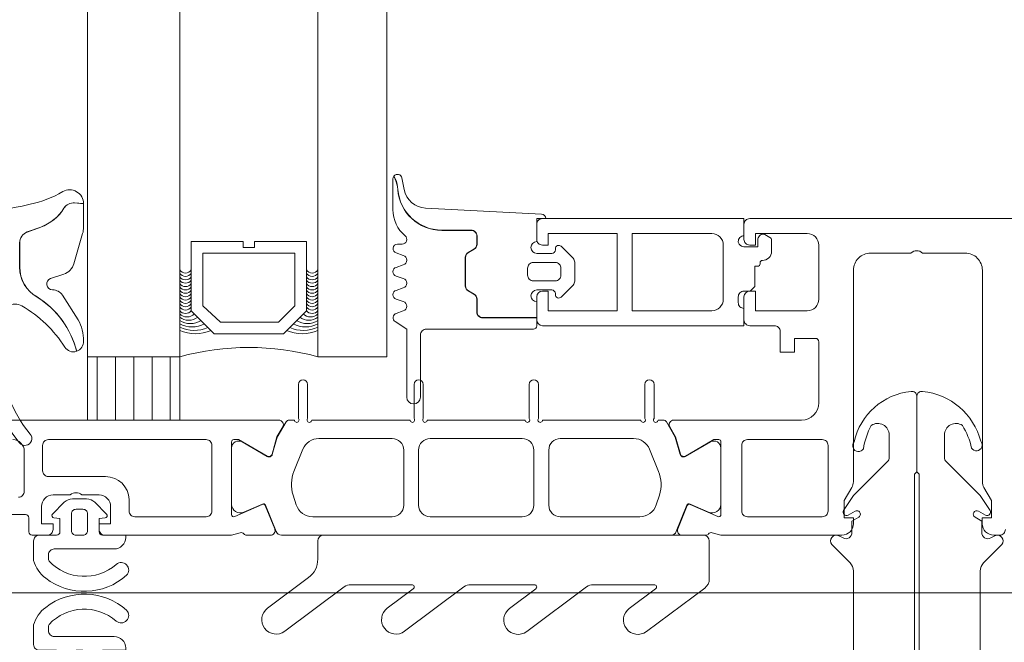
# Model space of a CAD drawing. Header units: millimetres. Extents: x 213386 to 459888, y 74252 to 208052.
# Tile 237 of 256: x 373058 to 373143, y 191803 to 191857. Entities that reach past the tile are written whole.
import ezdxf

# ---------------------------------------------------------------- set-up
doc = ezdxf.new("R2010")
doc.units = ezdxf.units.MM
doc.layers.get('Defpoints').update_dxf_attribs({"color": 255, "lineweight": 0})
doc.layers.add('FASÁDA DETAILNÍ', color=255, linetype='Continuous', lineweight=0)
doc.layers.add('NOVA', color=255, linetype='Continuous', lineweight=0)
doc.styles.add('CS-ROMANS', font='romans.shx', dxfattribs={"width": 0.75, "oblique": 5})
doc.dimstyles.new('A_KÓTA_50', dxfattribs={"dimtxt": 110, "dimasz": 2, "dimexe": 100, "dimexo": 1500, "dimgap": 40, "dimtad": 1, "dimrnd": 1, "dimdsep": 46, "dimtxsty": 'CS-ROMANS', "dimblk": 'KOT_CARA20', "dimcen": 45, "dimse1": 1, "dimse2": 1, "dimclrd": 256, "dimclre": 256, "dimclrt": 256, "dimadec": 0, "dimazin": 0, "dimtfac": 1, "dimtix": 1, "dimtmove": 2, "dimatfit": 3, "dimldrblk": 'OBLIQUE', "dimfxl": 100, "dimtolj": 1, "dimarcsym": 0})
pattern_1 = [(270, (66475.357, -20424.4212), (1.5875, -8e-16), [])]

# ---------------------------------------------------------------- blocks, each defined once
blk = doc.blocks.new('nesystémový nástavec 18')
for p, q in [((-18, 6.8), (-18, 8.8)), ((-17.5, 9.3), (-15.357, 9.3)), ((-15.356, 9.3), (0, 9.3)), ((0, 9.3), (0, 7.8)), ((-11, 8), (-17, 8)), ((-17, 8), (-17, 6.3)), ((-11, 1.3), (-11, 8)), ((-2.8, 8), (-9.7, 8)), ((-9.7, 1.3), (-9.7, 8)), ((-1.8, 2.3), (-1.8, 7)), ((-0.5, 7.3), (-0.5, 6.8)), ((-17, 6.3), (-17.5, 6.3)), ((0, 6.3), (0.547, 6.3)), ((0.547, 6.3), (0.947, 5.9)), ((0.947, 5.9), (0.947, 4.8)), ((0.947, 4.8), (0.947, 4.137)), ((0.947, 4.137), (1.197, 4.137)), ((1.397, 3.937), (1.397, 3.837)), ((1.597, 3.637), (1.596, 3.637)), ((2.396, 2.837), (2.396, 1.887)), ((-18, 0.5), (-18, 1.8)), ((-17.5, 2.3), (-17, 2.3)), ((-17, 2.3), (-17, 1.3)), ((-0.405, 2.231), (-0.5, 2.043)), ((-0.5, 2.043), (-0.5, 2)), ((1.196, 2.437), (0, 2.437)), ((1.196, 1.853), (1.196, 2.437)), ((-17, 1.3), (-11, 1.3)), ((-9.7, 1.3), (-2.8, 1.3)), ((0, 1.5), (0, 0)), ((1.798, 1.369), (1.696, 1.353)), ((2.246, 1.627), (1.798, 1.369)), ((-1.8, 0), (-17.5, 0)), ((0, 0), (-1.8, 0))]:
    blk.add_line(p, q)
for centre, radius, start, end in [((-17.5, 8.8), 0.5, 90, 180), ((-15.357, 9.8), 0.5, 270, 270.08399), ((-2.8, 7), 1, 0, 90), ((0, 7.3), 0.5, 89.99553, 180.00709), ((-17.5, 6.8), 0.5, 180.0012, 269.9988), ((0, 6.8), 0.5, 179.9949, 270.00597), ((0.747, 4.8), 0.2, 359.96561, 0.03439), ((1.197, 3.937), 0.2, 359.97072, 90.02491), ((1.597, 3.837), 0.2, 179.97371, 270.03503), ((1.596, 2.837), 0.8, 0.00648, 89.99188), ((-17.5, 1.8), 0.5, 89.99896, 180.00017), ((-2.8, 2.3), 1, 270, 0), ((0, 2), 0.5, 179.97164, 270.03273), ((0, 1.937), 0.5, 89.99745, 144.0007), ((1.696, 1.853), 0.5, 179.99915, 269.99998), ((2.096, 1.887), 0.3, 299.98153, 0.0183), ((-17.5, 0.5), 0.5, 180, 270.00001)]:
    blk.add_arc(centre, radius, start, end)
blk = doc.blocks.new('284336')
for points in [[(-0.7, -9.6), (-10, -9.6, 0.414511), (-10.51, -10.11), (-10.51, -15.51, -1), (-11.69, -15.51), (-11.69, -9.605), (-12.695, -8.948, -0.668884), (-12.6, -8.233), (-11.993, -8.006, 0.766384), (-11.993, -7.214), (-12.6, -6.987, -0.76831), (-12.6, -6.233), (-11.993, -6.006, 0.766384), (-11.993, -5.214), (-12.6, -4.987, -0.76831), (-12.6, -4.233), (-11.993, -4.006, 0.766384), (-11.993, -3.214), (-12.6, -2.987, -0.877523), (-12.5, -2.22), (-12.1, -2.22, 0.698129), (-11.835, -1.497, -0.220231), (-12.89, 0.782), (-12.89, 3.454, -0.157143), (-12.817, 3.682), (-12.688, 3.424, -0.067482), (-12.476, 2.53, 0.393136), (-8.659, -1.02), (-6.1, -1.02, -0.414214), (-5.61, -1.51), (-5.61, -2.221, -0.267949), (-5.855, -2.646), (-6.355, -2.934, 0.267949), (-6.61, -3.376), (-6.61, -5.844, 0.267949), (-6.355, -6.286), (-5.855, -6.574, -0.267949), (-5.61, -6.999), (-5.61, -8.11, 0.414215), (-5.1, -8.62), (-0.41, -8.62), (-0.41, -9.31, -0.414212), (-0.7, -9.6)], [(-0.41, 0), (-0.41, -2, 0.990243), (-0.4, -3.02), (0.9, -3.02, 0.414214), (1.21, -2.71), (1.21, -2.61, -0.668123), (1.705, -2.405), (2.746, -3.445, -0.199004), (2.89, -3.792), (2.89, -5.428, -0.199038), (2.746, -5.775), (1.705, -6.815, -0.668191), (1.21, -6.61), (1.21, -6.51, 0.414214), (0.9, -6.2), (-0.4, -6.2, 0.990269), (-0.41, -7.22), (-0.41, -8.6), (-5.1, -8.6, -0.414215), (-5.59, -8.11), (-5.59, -6.999, 0.267949), (-5.845, -6.557), (-6.345, -6.268, -0.267949), (-6.59, -5.844), (-6.59, -3.376, -0.267949), (-6.345, -2.952), (-5.845, -2.663, 0.267949), (-5.59, -2.221), (-5.59, -1.51, 0.414214), (-6.1, -1), (-8.659, -1, -0.393156), (-12.456, 2.532, 0.067572), (-12.669, 3.432), (-12.803, 3.7, -0.637545), (-12.117, 3.529), (-11.923, 2.531, 0.344315), (-10.055, 0.907), (0, 0.38, -0.406913), (0.39, 0), (-0.41, 0)], [(1.7, -4.31, 0.414235), (1.2, -3.81), (-0.7, -3.81, 0.414214), (-1.2, -4.31), (-1.2, -4.91, 0.414214), (-0.7, -5.41), (1.2, -5.41, 0.414235), (1.7, -4.91), (1.7, -4.31)]]:
    blk.add_lwpolyline(points, format="xyb", close=True)
blk = doc.blocks.new('284325')
for points in [[(0.836, -5.231, -0.560316), (0.937, -4.729), (1.943, -4.363, 0.3153), (2.14, -4.081), (2.14, -1.886, 0.451558), (1.802, -1.588), (0.905, -1.702, -0.399586), (0.568, -1.462), (0.297, -0.069, -0.415977), (0.528, 0.288, 0.024107), (6.149, 1.242, 0.076636), (8.992, 2.341, -0.577615), (10.79, 1.299), (10.015, 1.369, 0.283171), (9.078, 0.899, -0.168429), (7.068, -0.736), (5.898, -1.161, 0.315302), (5.24, -2.101), (5.24, -4.21, 0.269719), (6.757, -6.818, -0.194797), (10.185, -11.528, -0.342663), (9.166, -11.166, 0.119207), (5.433, -7.586, 0.578571), (3.63, -8.623), (3.629, -11.77, 0.176415), (6.159, -18.716, -1), (5.24, -19.487, -0.176415), (2.43, -11.771), (2.43, -8.891, 0.208286), (0.836, -5.231)], [(8.954, -6.65), (10.325, -8.78, -0.134555), (10.789, -10.631, -0.339795), (10.194, -11.525, 0.194788), (6.762, -6.809, -0.269736), (5.25, -4.21), (5.25, -2.101, -0.315302), (5.901, -1.171), (7.071, -0.745, 0.168429), (9.086, 0.894, -0.283167), (10.014, 1.359), (10.79, 1.289), (10.791, -0.743, -0.070852), (10.712, -1.302), (9.95, -3.927, -0.241839), (9.08, -4.826), (7.933, -5.215, 0.836024), (8.08, -6.191), (8.112, -6.191, -0.255349), (8.954, -6.65)]]:
    blk.add_lwpolyline(points, format="xyb", close=True)
blk = doc.blocks.new('244748_a')
blk.add_lwpolyline([(8.317, -1.695, 0.082248), (6.343, -0.896, -1.09695), (6.943, -0.101, -0.315353), (11.26, -5.152, -0.480529), (10.87, -5.64), (4.269, -5.64), (4.079, -5.45), (-16.527, -5.45), (-16.717, -5.64), (-20.426, -5.64, 0.574019), (-21.926, -4.784), (-22.99, -5.403, 0.524827), (-22.99, -5.897), (-21.926, -6.516, 0.574021), (-20.426, -5.66), (-16.717, -5.66), (-16.527, -5.85), (4.079, -5.85), (4.269, -5.66), (10.87, -5.66, -0.480529), (11.26, -6.148, -0.326229), (6.881, -11.091, -1.09695), (6.281, -10.297, 0.081457), (8.317, -9.605, 0.599203), (7.485, -8.05), (5.524, -8.05, 0.198965), (5.171, -8.197), (2.217, -11.15), (0.929, -12.01, -0.738038), (0.509, -11.62), (0.866, -11, 1), (0.346, -10.7), (0, -11.3), (-0.979, -11.3, 0.619205), (-1.45, -12.061), (-1.275, -12.426, -0.808139), (-2.038, -13.038), (-3.632, -11.444, 0.198906), (-4.339, -11.151), (-14.987, -11.15, -0.198936), (-16.755, -10.418), (-18.976, -8.197, 0.198942), (-19.33, -8.05), (-20.666, -8.05, 0.500217), (-21.094, -8.731, 0.122037), (-18.497, -10.274, -1.093735), (-19.1, -11.066, -0.240768), (-23.705, -6.07, -0.106226), (-23.705, -5.23, -0.256232), (-19.005, -0.132, -1.093735), (-18.402, -0.924, 0.116856), (-21.094, -2.569, 0.500217), (-20.666, -3.25), (-19.33, -3.25, 0.198942), (-18.976, -3.104), (-16.755, -0.882, -0.198936), (-14.987, -0.149), (-4.339, -0.149, 0.198907), (-3.632, 0.144), (-2.038, 1.738, -0.808139), (-1.275, 1.126), (-1.45, 0.761, 0.619205), (-0.979, 0), (0, 0), (0.346, -0.6, 1), (0.866, -0.3), (0.509, 0.32, -0.738038), (0.929, 0.71), (2.217, -0.15), (5.171, -3.104, 0.198965), (5.524, -3.25), (7.485, -3.25, 0.599203)], format="xyb", close=True)
blk = doc.blocks.new('288126')
for points in [[(-16.5, 0), (16.5, 0)], [(-17, -2.085), (-17, -0.5)], [(17, -0.5), (17, -3.798)], [(-21.362, -6.34), (-17.805, -3.688)], [(-14.709, -4.498), (-19.868, -8.344)], [(-8.828, -4.3), (-14.111, -4.3)], [(-10.962, -6.34), (-8.709, -4.66)], [(-4.309, -4.498), (-9.468, -8.344)], [(1.814, -4.3), (-3.711, -4.3)], [(-0.35, -6.363), (1.934, -4.66)], [(6.334, -4.498), (1.144, -8.368)], [(12.214, -4.3), (6.932, -4.3)], [(10.05, -6.363), (12.334, -4.66)], [(16.598, -4.6), (11.544, -8.368)]]:
    blk.add_lwpolyline(points)
for centre, radius, start, end in [((16.5, -0.5), 0.5, 0, 90), ((-16.5, -0.5), 0.5, 90, 180), ((16, -3.798), 1, 306.70591, 0), ((-20.615, -7.342), 1.25, 126.70591, 306.70591), ((-10.215, -7.342), 1.25, 126.70591, 306.70591), ((0.397, -7.366), 1.25, 126.70591, 306.70591), ((10.797, -7.366), 1.25, 126.70591, 306.70591)]:
    blk.add_arc(centre, radius, start, end)
at = {"extrusion": (0, 0, -1)}
for centre, radius, start, end in [((19, -2.085), 2, 180, 233.29409), ((14.111, -5.3), 1, 53.29409, 90), ((8.828, -4.5), 0.2, 90, 233.29409), ((3.711, -5.3), 1, 53.29409, 90), ((-1.814, -4.5), 0.2, 90, 233.29409), ((-6.932, -5.3), 1, 53.29409, 90), ((-12.214, -4.5), 0.2, 90, 233.29409)]:
    blk.add_arc(centre, radius, start, end, dxfattribs=at)
blk = doc.blocks.new('246426')
for points in [[(-1.84, 0.643), (-2.861, -0.378, 0.198926), (-3.154, -1.085), (-3.154, -2.312, 0.198926), (-2.861, -3.019), (-1.84, -4.04, 0.637051), (-1.5, -3.916), (-1.454, -3.398), (-0.301, -3.398, -0.41484), (-0.001, -3.699), (-0.004, -5.19, 0.414232), (0.496, -5.69), (2.145, -5.69, 0.071862), (2.201, -5.682, 0.157876), (3.727, -4.638, 0.360336), (3.48, 2.389, 0.964062), (2.537, 1.485, -0.403385), (2.251, -4.337, -0.190964), (2.114, -4.391), (1.696, -4.391, -0.414214), (1.196, -3.891), (1.196, 1.31, 0.414201), (0.196, 2.31), (-0.004, 2.31), (-0.004, 0.302, -0.414214), (-0.304, 0.002), (-1.454, 0.002), (-1.5, 0.519, 0.637051), (-1.84, 0.643)], [(-2.254, -1.398, -0.414214), (-1.854, -0.998), (-0.404, -0.998, -0.414214), (-0.004, -1.398), (-0.004, -1.998, -0.414214), (-0.404, -2.398), (-1.854, -2.398, -0.414214), (-2.254, -1.998), (-2.254, -1.398)]]:
    blk.add_lwpolyline(points, format="xyb", close=True)
blk = doc.blocks.new('A$C29162560')
at = {"layer": 'FASÁDA DETAILNÍ'}
h = blk.add_hatch(dxfattribs=at)
h.set_pattern_fill('ANSI31', color=256, scale=0.5, angle=585)
h.set_pattern_definition(pattern_1)
h.paths.add_polyline_path([(-905, -10110), (-905, -10104.5), (-913, -10104.5), (-913, -10110)])
h = blk.add_hatch(dxfattribs=at)
h.set_pattern_fill('ANSI31', color=256, scale=0.5, angle=585)
h.set_pattern_definition(pattern_1)
h.paths.add_polyline_path([(-905, -10110), (-905, -10104.5), (-913, -10104.5), (-913, -10110)])
for p, q in [((-913, -10104.5), (-913, -9695.5)), ((-913, -10104.5), (-913, -9695.5)), ((-905, -9695.5), (-905, -10104.5)), ((-905, -9695.5), (-905, -10104.5)), ((-893, -10104.5), (-893, -9695.5)), ((-893, -10104.5), (-893, -9695.5)), ((-887, -9695.5), (-887, -10104.5)), ((-887, -9695.5), (-887, -10104.5)), ((-905, -10104.5), (-913, -10104.5)), ((-905, -10104.5), (-913, -10104.5)), ((-887, -10104.5), (-893, -10104.5)), ((-887, -10104.5), (-893, -10104.5)), ((-635.876, -10125), (-961.568, -10125)), ((-635.876, -10125), (-961.568, -10125))]:
    blk.add_line(p, q, dxfattribs=at)
for points in [[(-707, -10092.5), (-855.5, -10092.5, 0.414214), (-856, -10093), (-856, -10094.3, 0.41422), (-855.5, -10094.8), (-855, -10094.8), (-855, -10093.8), (-850.5, -10093.8, -0.414214), (-849.5, -10094.8), (-849.5, -10099.5, -0.414214), (-850.5, -10100.5), (-855, -10100.5), (-855, -10098.8), (-855.5, -10098.8, 0.414201), (-856, -10099.3), (-856, -10101.3, 0.414214), (-855.5, -10101.8), (-853.357, -10101.8, -0.414214), (-852.857, -10102.3), (-852.857, -10104.1), (-851.606, -10104.1), (-851.606, -10102.9), (-849.8, -10102.9, -0.414214), (-849.5, -10103.2), (-849.5, -10108.499, -0.414167), (-851, -10109.999), (-857.998, -10110), (-862.098, -10110, 0.57735), (-862.444, -10110.6), (-861.946, -10111.463), (-861.518, -10112.955, 0.488701), (-861.079, -10113.132), (-858.613, -10111.7), (-858.193, -10111.7, -0.432566), (-857.998, -10111.9), (-857.998, -10118.205, -0.548397), (-858.279, -10118.39), (-860.663, -10117.322, 0.425336), (-860.93, -10117.43), (-861.747, -10119.453, 0.531563), (-861.376, -10120.002), (-859.312, -10120.002, 0.231306), (-859.075, -10119.887, -0.306185), (-858.756, -10119.783), (-857.998, -10120), (-847.494, -10120, 0.414214), (-846.494, -10119), (-846.494, -10118.5), (-847.294, -10118.5), (-847.294, -10117), (-846.634, -10115.856, 0.13165), (-846.5, -10115.356), (-846.5, -10096.992, -0.414214), (-845, -10095.492), (-841.499, -10095.492, -0.399985), (-840.499, -10095.492), (-836.8, -10095.492, -0.414214), (-835.3, -10096.992), (-835.3, -10115.356, 0.13165), (-835.166, -10115.856), (-834.506, -10117), (-834.506, -10118.5), (-835.306, -10118.5), (-835.306, -10119, 0.414214), (-834.306, -10120), (-833.8, -10120, 0.414214), (-833.3, -10119.5)], [(-707, -10092.5), (-855.5, -10092.5, 0.414214), (-856, -10093), (-856, -10094.3, 0.41422), (-855.5, -10094.8), (-855, -10094.8), (-855, -10093.8), (-850.5, -10093.8, -0.414214), (-849.5, -10094.8), (-849.5, -10099.5, -0.414214), (-850.5, -10100.5), (-855, -10100.5), (-855, -10098.8), (-855.5, -10098.8, 0.414201), (-856, -10099.3), (-856, -10101.3, 0.414214), (-855.5, -10101.8), (-853.357, -10101.8, -0.414214), (-852.857, -10102.3), (-852.857, -10104.1), (-851.606, -10104.1), (-851.606, -10102.9), (-849.8, -10102.9, -0.414214), (-849.5, -10103.2), (-849.5, -10108.499, -0.414167), (-851, -10109.999), (-857.998, -10110), (-862.098, -10110, 0.57735), (-862.444, -10110.6), (-861.946, -10111.463), (-861.518, -10112.955, 0.488701), (-861.079, -10113.132), (-858.613, -10111.7), (-858.193, -10111.7, -0.432566), (-857.998, -10111.9), (-857.998, -10118.205, -0.548397), (-858.279, -10118.39), (-860.663, -10117.322, 0.425336), (-860.93, -10117.43), (-861.747, -10119.453, 0.531563), (-861.376, -10120.002), (-859.312, -10120.002, 0.231306), (-859.075, -10119.887, -0.306185), (-858.756, -10119.783), (-857.998, -10120), (-847.494, -10120, 0.414214), (-846.494, -10119), (-846.494, -10118.5), (-847.294, -10118.5), (-847.294, -10117), (-846.634, -10115.856, 0.13165), (-846.5, -10115.356), (-846.5, -10096.992, -0.414214), (-845, -10095.492), (-841.499, -10095.492, -0.399985), (-840.499, -10095.492), (-836.8, -10095.492, -0.414214), (-835.3, -10096.992), (-835.3, -10115.356, 0.13165), (-835.166, -10115.856), (-834.506, -10117), (-834.506, -10118.5), (-835.306, -10118.5), (-835.306, -10119, 0.414214), (-834.306, -10120), (-833.8, -10120, 0.414214), (-833.3, -10119.5)], [(-919, -10116.7, 0.414214), (-918.5, -10116.2), (-918.5, -10112.7, 0.414206), (-919.5, -10111.7)], [(-928.8, -10110), (-900.5, -10110), (-896.4, -10110, -0.57735), (-896.053, -10110.6), (-896.552, -10111.463), (-896.98, -10112.955, -0.488701), (-897.419, -10113.132), (-899.884, -10111.7), (-900.305, -10111.7, 0.432566), (-900.5, -10111.9), (-900.5, -10118.205, 0.548397), (-900.218, -10118.39), (-897.835, -10117.322, -0.425336), (-897.567, -10117.43), (-896.751, -10119.453, -0.531563), (-897.122, -10120.002), (-899.186, -10120.002, -0.231306), (-899.423, -10119.887, 0.306185), (-899.742, -10119.783), (-900.5, -10120), (-900.5, -10120), (-911.5, -10120, -0.414426), (-912, -10119.5), (-912, -10119.007), (-911, -10119.007), (-911, -10117.507, 0.414214), (-912, -10116.507), (-913.5, -10116.507, 0.399985), (-914.5, -10116.507), (-916, -10116.507, 0.414214), (-917, -10117.507), (-917, -10119), (-916, -10119), (-916, -10119.5, -0.414456), (-916.5, -10120), (-917.8, -10119.999, -0.413971), (-918.1, -10119.699), (-918.1, -10118.5, 0.414214), (-918.4, -10118.2), (-921.4, -10118.2)], [(-919, -10116.7, 0.414214), (-918.5, -10116.2), (-918.5, -10112.7, 0.414206), (-919.5, -10111.7)], [(-928.8, -10110), (-900.5, -10110), (-896.4, -10110, -0.57735), (-896.053, -10110.6), (-896.552, -10111.463), (-896.98, -10112.955, -0.488701), (-897.419, -10113.132), (-899.884, -10111.7), (-900.305, -10111.7, 0.432566), (-900.5, -10111.9), (-900.5, -10118.205, 0.548397), (-900.218, -10118.39), (-897.835, -10117.322, -0.425336), (-897.567, -10117.43), (-896.751, -10119.453, -0.531563), (-897.122, -10120.002), (-899.186, -10120.002, -0.231306), (-899.423, -10119.887, 0.306185), (-899.742, -10119.783), (-900.5, -10120), (-900.5, -10120), (-911.5, -10120, -0.414426), (-912, -10119.5), (-912, -10119.007), (-911, -10119.007), (-911, -10117.507, 0.414214), (-912, -10116.507), (-913.5, -10116.507, 0.399985), (-914.5, -10116.507), (-916, -10116.507, 0.414214), (-917, -10117.507), (-917, -10119), (-916, -10119), (-916, -10119.5, -0.414456), (-916.5, -10120), (-917.8, -10119.999, -0.413971), (-918.1, -10119.699), (-918.1, -10118.5, 0.414214), (-918.4, -10118.2), (-921.4, -10118.2)]]:
    blk.add_lwpolyline(points, format="xyb", dxfattribs=at)
for points in [[(-894, -10094.5), (-894, -10100.5), (-896, -10102.5), (-902, -10102.5), (-904, -10100.5), (-904, -10094.5), (-899.5, -10094.5), (-899.5, -10095), (-898.5, -10095), (-898.5, -10094.5)], [(-894, -10094.5), (-894, -10100.5), (-896, -10102.5), (-902, -10102.5), (-904, -10100.5), (-904, -10094.5), (-899.5, -10094.5), (-899.5, -10095), (-898.5, -10095), (-898.5, -10094.5)], [(-903, -10095.5), (-895, -10095.5), (-895, -10100.086), (-896.414, -10101.5), (-901.447, -10101.5), (-903, -10100.086)], [(-903, -10095.5), (-895, -10095.5), (-895, -10100.086), (-896.414, -10101.5), (-901.447, -10101.5), (-903, -10100.086)], [(-913, -10110), (-913, -10104.5), (-905, -10104.5), (-905, -10110)], [(-913, -10110), (-913, -10104.5), (-905, -10104.5), (-905, -10110)]]:
    blk.add_lwpolyline(points, close=True, dxfattribs=at)
for points in [[(-862.339, -10120), (-874.25, -10120.001), (-896.161, -10120, -0.305837), (-896.625, -10119.687), (-897.547, -10117.4, 0.425336), (-897.815, -10117.292), (-899.433, -10118.009, -0.543753), (-900.49, -10117.324), (-900.49, -10112.42, -0.578182), (-899.589, -10111.901), (-897.397, -10113.162, 0.488505), (-896.958, -10112.986), (-896.524, -10111.471), (-895.761, -10110.15, -0.282478), (-895.485, -10110.001), (-895.04, -10110.001, 1.447009), (-894.69, -10109.869), (-894.69, -10106.901, -1), (-893.89, -10106.901), (-893.89, -10109.869, 1.447009), (-893.539, -10110.001), (-885, -10110.001, 1.447009), (-884.65, -10109.869), (-884.65, -10106.901, -1), (-883.85, -10106.901), (-883.85, -10109.869, 1.447009), (-883.499, -10110.001), (-875, -10110.001, 1.447009), (-874.65, -10109.869), (-874.65, -10106.901, -1), (-873.85, -10106.901), (-873.85, -10109.869, 1.447009), (-873.499, -10110.001), (-864.96, -10110.001, 1.447009), (-864.61, -10109.869), (-864.61, -10106.901, -1), (-863.81, -10106.901), (-863.81, -10109.869, 1.447009), (-863.459, -10110.001), (-863.015, -10110.001, -0.282478), (-862.739, -10110.15), (-861.976, -10111.471), (-861.542, -10112.986, 0.488505), (-861.103, -10113.162), (-858.911, -10111.901, -0.578182), (-858.01, -10112.42), (-858.01, -10117.324, -0.543753), (-859.067, -10118.009), (-860.685, -10117.292, 0.425336), (-860.952, -10117.4), (-861.875, -10119.687, -0.305837), (-862.339, -10120)], [(-862.339, -10120), (-874.25, -10120.001), (-896.161, -10120, -0.305837), (-896.625, -10119.687), (-897.547, -10117.4, 0.425336), (-897.815, -10117.292), (-899.433, -10118.009, -0.543753), (-900.49, -10117.324), (-900.49, -10112.42, -0.578182), (-899.589, -10111.901), (-897.397, -10113.162, 0.488505), (-896.958, -10112.986), (-896.524, -10111.471), (-895.761, -10110.15, -0.282478), (-895.485, -10110.001), (-895.04, -10110.001, 1.447009), (-894.69, -10109.869), (-894.69, -10106.901, -1), (-893.89, -10106.901), (-893.89, -10109.869, 1.447009), (-893.539, -10110.001), (-885, -10110.001, 1.447009), (-884.65, -10109.869), (-884.65, -10106.901, -1), (-883.85, -10106.901), (-883.85, -10109.869, 1.447009), (-883.499, -10110.001), (-875, -10110.001, 1.447009), (-874.65, -10109.869), (-874.65, -10106.901, -1), (-873.85, -10106.901), (-873.85, -10109.869, 1.447009), (-873.499, -10110.001), (-864.96, -10110.001, 1.447009), (-864.61, -10109.869), (-864.61, -10106.901, -1), (-863.81, -10106.901), (-863.81, -10109.869, 1.447009), (-863.459, -10110.001), (-863.015, -10110.001, -0.282478), (-862.739, -10110.15), (-861.976, -10111.471), (-861.542, -10112.986, 0.488505), (-861.103, -10113.162), (-858.911, -10111.901, -0.578182), (-858.01, -10112.42), (-858.01, -10117.324, -0.543753), (-859.067, -10118.009), (-860.685, -10117.292, 0.425336), (-860.952, -10117.4), (-861.875, -10119.687, -0.305837), (-862.339, -10120)], [(-902.7, -10111.7), (-916.4, -10111.7, 0.414214), (-916.9, -10112.2), (-916.9, -10114.407, 0.414214), (-916.4, -10114.907), (-911.43, -10114.907, -0.411139), (-909.4, -10116.907), (-909.4, -10117.9, 0.414214), (-908.9, -10118.4), (-902.7, -10118.4, 0.414214), (-902.2, -10117.9), (-902.2, -10112.2, 0.414214), (-902.7, -10111.7)], [(-902.7, -10111.7), (-916.4, -10111.7, 0.414214), (-916.9, -10112.2), (-916.9, -10114.407, 0.414214), (-916.4, -10114.907), (-911.43, -10114.907, -0.411139), (-909.4, -10116.907), (-909.4, -10117.9, 0.414214), (-908.9, -10118.4), (-902.7, -10118.4, 0.414214), (-902.2, -10117.9), (-902.2, -10112.2, 0.414214), (-902.7, -10111.7)], [(-893.45, -10118.401), (-886.55, -10118.401, 0.414218), (-885.55, -10117.401), (-885.55, -10112.601, 0.414218), (-886.55, -10111.601), (-892.912, -10111.601, 0.305619), (-894.303, -10112.538), (-895.081, -10114.462, 0.176429), (-895.153, -10116.514), (-894.877, -10117.364, 0.324916), (-893.45, -10118.401)], [(-893.45, -10118.401), (-886.55, -10118.401, 0.414218), (-885.55, -10117.401), (-885.55, -10112.601, 0.414218), (-886.55, -10111.601), (-892.912, -10111.601, 0.305619), (-894.303, -10112.538), (-895.081, -10114.462, 0.176429), (-895.153, -10116.514), (-894.877, -10117.364, 0.324916), (-893.45, -10118.401)], [(-883.25, -10118.401), (-875.25, -10118.401, 0.414214), (-874.25, -10117.401), (-874.25, -10112.601, 0.414214), (-875.25, -10111.601), (-883.25, -10111.601, 0.414214), (-884.25, -10112.601), (-884.25, -10117.401, 0.414214), (-883.25, -10118.401)], [(-883.25, -10118.401), (-875.25, -10118.401, 0.414214), (-874.25, -10117.401), (-874.25, -10112.601, 0.414214), (-875.25, -10111.601), (-883.25, -10111.601, 0.414214), (-884.25, -10112.601), (-884.25, -10117.401, 0.414214), (-883.25, -10118.401)], [(-871.95, -10118.401), (-865.05, -10118.401, 0.324916), (-863.623, -10117.364), (-863.347, -10116.514, 0.176429), (-863.419, -10114.462), (-864.197, -10112.538, 0.305619), (-865.588, -10111.601), (-871.95, -10111.601, 0.414218), (-872.95, -10112.601), (-872.95, -10117.401, 0.414218), (-871.95, -10118.401)], [(-871.95, -10118.401), (-865.05, -10118.401, 0.324916), (-863.623, -10117.364), (-863.347, -10116.514, 0.176429), (-863.419, -10114.462), (-864.197, -10112.538, 0.305619), (-865.588, -10111.601), (-871.95, -10111.601, 0.414218), (-872.95, -10112.601), (-872.95, -10117.401, 0.414218), (-871.95, -10118.401)], [(-848.7, -10117.9, -0.414214), (-849.2, -10118.4), (-855.7, -10118.4, -0.414214), (-856.2, -10117.9), (-856.2, -10112.2, -0.414214), (-855.7, -10111.7), (-849.2, -10111.7, -0.414214), (-848.7, -10112.2), (-848.7, -10117.9)], [(-848.7, -10117.9, -0.414214), (-849.2, -10118.4), (-855.7, -10118.4, -0.414214), (-856.2, -10117.9), (-856.2, -10112.2, -0.414214), (-855.7, -10111.7), (-849.2, -10111.7, -0.414214), (-848.7, -10112.2), (-848.7, -10117.9)]]:
    blk.add_lwpolyline(points, format="xyb", close=True, dxfattribs=at)
for centre, radius, start, end in [((-904.5, -10096.637), 0.596, 213.03656, 326.96344), ((-904.5, -10096.637), 0.596, 213.03656, 326.96344), ((-904.5, -10096.93), 0.596, 213.03656, 326.96344), ((-904.5, -10096.93), 0.596, 213.03656, 326.96344), ((-904.5, -10097.222), 0.596, 213.03656, 326.96344), ((-904.5, -10097.222), 0.596, 213.03656, 326.96344), ((-893.5, -10096.637), 0.596, 213.03656, 326.96344), ((-893.5, -10096.637), 0.596, 213.03656, 326.96344), ((-893.5, -10096.93), 0.596, 213.03656, 326.96344), ((-893.5, -10096.93), 0.596, 213.03656, 326.96344), ((-893.5, -10097.222), 0.596, 213.03656, 326.96344), ((-893.5, -10097.222), 0.596, 213.03656, 326.96344), ((-904.5, -10097.515), 0.596, 213.03656, 326.96344), ((-904.5, -10097.515), 0.596, 213.03656, 326.96344), ((-904.5, -10097.807), 0.596, 213.03656, 326.96344), ((-904.5, -10097.807), 0.596, 213.03656, 326.96344), ((-904.5, -10098.1), 0.596, 213.03656, 326.96344), ((-904.5, -10098.1), 0.596, 213.03656, 326.96344), ((-893.5, -10097.515), 0.596, 213.03656, 326.96344), ((-893.5, -10097.515), 0.596, 213.03656, 326.96344), ((-893.5, -10097.807), 0.596, 213.03656, 326.96344), ((-893.5, -10097.807), 0.596, 213.03656, 326.96344), ((-893.5, -10098.1), 0.596, 213.03656, 326.96344), ((-893.5, -10098.1), 0.596, 213.03656, 326.96344), ((-904.5, -10098.392), 0.596, 213.03656, 326.96344), ((-904.5, -10098.392), 0.596, 213.03656, 326.96344), ((-904.5, -10098.685), 0.596, 213.03656, 326.96344), ((-904.5, -10098.685), 0.596, 213.03656, 326.96344), ((-904.5, -10098.977), 0.596, 213.03656, 326.96344), ((-904.5, -10098.977), 0.596, 213.03656, 326.96344), ((-893.5, -10098.392), 0.596, 213.03656, 326.96344), ((-893.5, -10098.392), 0.596, 213.03656, 326.96344), ((-893.5, -10098.685), 0.596, 213.03656, 326.96344), ((-893.5, -10098.685), 0.596, 213.03656, 326.96344), ((-893.5, -10098.977), 0.596, 213.03656, 326.96344), ((-893.5, -10098.977), 0.596, 213.03656, 326.96344), ((-904.5, -10099.27), 0.596, 213.03656, 326.96344), ((-904.5, -10099.27), 0.596, 213.03656, 326.96344), ((-904.5, -10099.562), 0.596, 213.03656, 326.96344), ((-904.5, -10099.562), 0.596, 213.03656, 326.96344), ((-904.5, -10099.855), 0.596, 213.03656, 326.96344), ((-904.5, -10099.855), 0.596, 213.03656, 326.96344), ((-893.5, -10099.27), 0.596, 213.03656, 326.96344), ((-893.5, -10099.27), 0.596, 213.03656, 326.96344), ((-893.5, -10099.562), 0.596, 213.03656, 326.96344), ((-893.5, -10099.562), 0.596, 213.03656, 326.96344), ((-893.5, -10099.855), 0.596, 213.03656, 326.96344), ((-893.5, -10099.855), 0.596, 213.03656, 326.96344), ((-904.5, -10100.147), 0.596, 213.03656, 326.96344), ((-904.5, -10100.147), 0.596, 213.03656, 326.96344), ((-904.362, -10100.16), 0.879, 223.50356, 316.00509), ((-904.362, -10100.16), 0.879, 223.50356, 316.00509), ((-893.638, -10100.16), 0.879, 223.99491, 316.49644), ((-893.638, -10100.16), 0.879, 223.99491, 316.49644), ((-893.5, -10100.147), 0.596, 213.03656, 326.96344), ((-893.5, -10100.147), 0.596, 213.03656, 326.96344), ((-904.214, -10100.069), 1.263, 231.50044, 308.03437), ((-904.214, -10100.069), 1.263, 231.50044, 308.03437), ((-904.075, -10099.909), 1.712, 237.31435, 302.70505), ((-904.075, -10099.909), 1.712, 237.31435, 302.70505), ((-903.931, -10099.665), 2.248, 241.59719, 298.47266), ((-903.931, -10099.665), 2.248, 241.59719, 298.47266), ((-894.069, -10099.665), 2.248, 241.52734, 298.40281), ((-894.069, -10099.665), 2.248, 241.52734, 298.40281), ((-893.925, -10099.909), 1.712, 237.29495, 302.68565), ((-893.925, -10099.909), 1.712, 237.29495, 302.68565), ((-893.786, -10100.069), 1.263, 231.96563, 308.49956), ((-893.786, -10100.069), 1.263, 231.96563, 308.49956), ((-903.762, -10099.316), 2.897, 244.70485, 294.69333), ((-903.762, -10099.316), 2.897, 244.70485, 294.69333), ((-903.648, -10098.949), 3.546, 247.59095, 292.70618), ((-903.648, -10098.949), 3.546, 247.59095, 292.70618), ((-894.352, -10098.949), 3.546, 247.29382, 292.40905), ((-894.352, -10098.949), 3.546, 247.29382, 292.40905), ((-894.238, -10099.316), 2.897, 245.30667, 295.29515), ((-894.238, -10099.316), 2.897, 245.30667, 295.29515), ((-899, -10126.391), 22.699, 74.67278, 105.32722), ((-899, -10126.391), 22.699, 74.67278, 105.32722)]:
    blk.add_arc(centre, radius, start, end, dxfattribs=at)
for name, p in [('284336', (-873.59, -10092.5)), ('284336', (-873.59, -10092.5)), ('284325', (-924.14, -10092.5)), ('284325', (-924.14, -10092.5)), ('288126', (-876.01, -10120.001)), ('288126', (-876.01, -10120.001))]:
    blk.add_blockref(name, p, dxfattribs=at)
at = {"layer": 'FASÁDA DETAILNÍ', "xscale": -1}
for name, p, rotation in [('nesystémový nástavec 18', (-856, -10092.5), 180), ('nesystémový nástavec 18', (-856, -10092.5), 180), ('244748_a', (-835.339, -10118.778), 270), ('244748_a', (-835.339, -10118.778), 270), ('246426', (-912, -10129.996), 270), ('246426', (-912, -10129.996), 270)]:
    blk.add_blockref(name, p, dxfattribs=dict(at, rotation=rotation))
at = {"layer": 'FASÁDA DETAILNÍ', "rotation": 270}
blk.add_blockref('246426', (-912, -10120.004), dxfattribs=at)
blk.add_blockref('246426', (-912, -10120.004), dxfattribs=at)
blk = doc.blocks.new('KOT_CARA20')
for p, q in [((0, 20), (0, -20)), ((0, 0), (14.142, 14.142)), ((0, 0), (-14.142, -14.142))]:
    blk.add_line(p, q)
blk = doc.blocks.new('*D3950')
at = {"lineweight": -2, "transparency": 16777216}
blk.add_line((373745.548, 181384.154), (373745.548, 202680.154), dxfattribs=at)
at = {"layer": 'Defpoints', "color": 0, "transparency": 16777216}
for p in [(373428.861, 202682.154), (373745.548, 202682.154), (373010.825, 181382.154)]:
    blk.add_point(p, dxfattribs=at)
at = {"lineweight": -2, "transparency": 16777216, "xscale": 2, "yscale": 2, "zscale": 2}
for p, rotation in [((373745.548, 202682.154), 90), ((373745.548, 181382.154), 270)]:
    blk.add_blockref('KOT_CARA20', p, dxfattribs=dict(at, rotation=rotation))
at = {"transparency": 16777216, "insert": (373643.048, 192725.83), "char_height": 110, "attachment_point": 5, "rotation": 90, "style": 'CS-ROMANS'}
blk.add_mtext('\\A1;21300', dxfattribs=at)
blk = doc.blocks.new('_OBLIQUE')
at = {"color": 0, "linetype": 'ByBlock', "ltscale": 15}
blk.add_line((-0.5, -0.5), (0.5, 0.5), dxfattribs=at)

msp = doc.modelspace()

# ---------------------------------------------------------------- block references
at = {"layer": 'NOVA'}
msp.add_blockref('A$C29162560', (373976.638, 201932.154), dxfattribs=at)

# ---------------------------------------------------------------- dimensions: what is measured, and where the dimension line sits
dim = msp.add_linear_dim(base=(373745.548, 202682.154), p1=(373010.825, 181382.154), p2=(373428.861, 202682.154), angle=90, dimstyle='A_KÓTA_50')
dim.commit()
dim.dimension.update_dxf_attribs({"geometry": '*D3950', "text_midpoint": (373643.048, 192725.83), "dimtype": 160})

doc.saveas('drawing.dxf')
